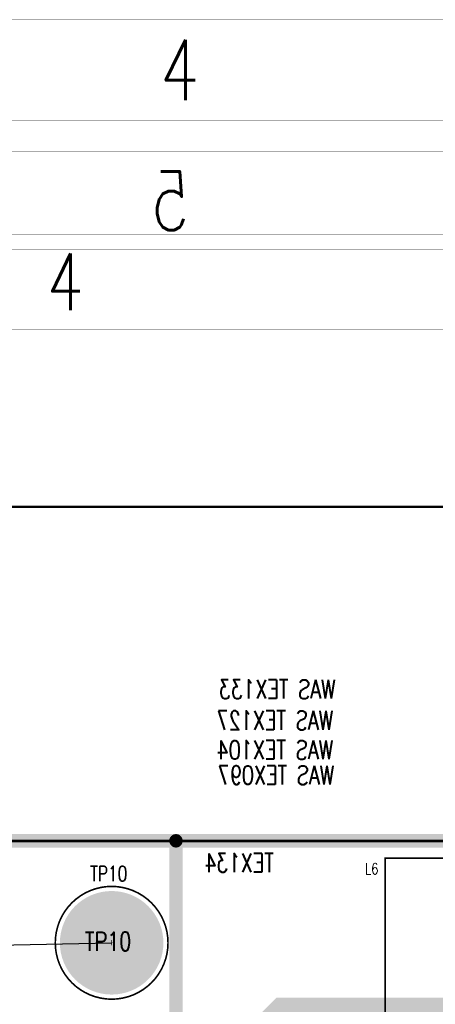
# Model space of a CAD drawing. Extents: x -7.2 to 18.3, y -5.6 to 10.9.
# Tile 89 of 112: x 6.3 to 7.8, y 7.2 to 10.9. Entities that reach past the tile are written whole.
import ezdxf

# ---------------------------------------------------------------- set-up
doc = ezdxf.new("R2010")
doc.units = 0
for name, pattern in [('SIG_203', [2, 1, 1]), ('SIG_4', [2, 1, 1]), ('SIG_7', [2, 1, 1])]:
    doc.linetypes.add(name, pattern=pattern)
for name, color, linetype in [('2D_LINE_02', 112, 'CONTINUOUS'), ('2D_LINE_116', 255, 'CONTINUOUS'), ('2D_LINE_121', 146, 'CONTINUOUS'), ('2D_LINE_129', 2, 'CONTINUOUS'), ('2D_LINE_130', 106, 'CONTINUOUS'), ('BOARD_OUTLINE_00', 254, 'CONTINUOUS'), ('COPPER_01', 1, 'CONTINUOUS'), ('DRIL_PLTE_THRU_01', 16, 'CONTINUOUS'), ('DRIL_PLTE_THRU_03', 146, 'CONTINUOUS'), ('DRIL_PLTE_THRU_04', 176, 'CONTINUOUS'), ('DRIL_SYMBOL', 254, 'CONTINUOUS'), ('LINK_00', 2, 'CONTINUOUS'), ('PADS_BOT', 5, 'CONTINUOUS'), ('PADS_INNER', 1, 'CONTINUOUS'), ('PADS_TOP', 1, 'CONTINUOUS'), ('PADS_XR_131', 3, 'CONTINUOUS'), ('PADS_XR_132', 6, 'CONTINUOUS'), ('PART_NAME_123', 255, 'CONTINUOUS'), ('PART_NAME_129', 2, 'CONTINUOUS'), ('PART_TOP_2DLINE_123', 255, 'CONTINUOUS'), ('PART_TOP_2DLINE_129', 2, 'CONTINUOUS'), ('TEXT_04', 5, 'CONTINUOUS'), ('TEXT_100', 2, 'CONTINUOUS'), ('TEXT_121', 146, 'CONTINUOUS'), ('TEXT_129', 2, 'CONTINUOUS'), ('TEXT_130', 106, 'CONTINUOUS'), ('TRACE_04', 5, 'CONTINUOUS')]:
    doc.layers.add(name, color=color, linetype=linetype)
doc.styles.add('W0$001', font='simplex', dxfattribs={"width": 0.75})
doc.styles.add('W0$0010890026', font='simplex', dxfattribs={"width": 0.75})
doc.styles.add('W0$0011250131', font='simplex', dxfattribs={"width": 0.75})
doc.styles.add('W0$0015', font='simplex', dxfattribs={"width": 0.75})
doc.styles.add('W0$006', font='simplex', dxfattribs={"width": 0.75})
doc.styles.add('W0$008', font='simplex', dxfattribs={"width": 0.75})
doc.styles.add('W0$01', font='simplex', dxfattribs={"width": 0.75})

# ---------------------------------------------------------------- blocks, each defined once
blk = doc.blocks.new('BOARD_1')
at = {"layer": 'BOARD_OUTLINE_00', "const_width": 0.01}
blk.add_lwpolyline([(-2.0303, 2.4627), (9.0698, 2.4627), (9.0698, -5.5373), (-2.0303, -5.5373)], close=True, dxfattribs=at)
blk = doc.blocks.new('DRAWING_7')
at = {"layer": '2D_LINE_116', "const_width": 0.008}
blk.add_lwpolyline([(-6.1542, 0), (7.2, 0), (7.2, 12.6876), (-6.1542, 12.6876)], close=True, dxfattribs=at)
blk = doc.blocks.new('DRAWING_275')
at = {"layer": '2D_LINE_02', "const_width": 0.05}
blk.add_lwpolyline([(-2.0303, 2.4627), (9.0698, 2.4627), (9.0698, -5.5373), (-2.0303, -5.5373)], close=True, dxfattribs=at)
blk = doc.blocks.new('SMOOTH_0$05')
at = {"const_width": 0.025}
blk.add_lwpolyline([(-0.0125, 0, 1), (0.0125, 0, 1)], format="xyb", close=True, dxfattribs=at)
blk = doc.blocks.new('DRAWING_276')
at = {"layer": '2D_LINE_02', "const_width": 0.05}
blk.add_lwpolyline([(0.1, 0), (4.125, 0), (4.125, -2.71), (2.95, -2.71), (2.85, -2.61), (2.85, -2.25), (0.1, -2.25)], close=True, dxfattribs=at)
at = {"layer": '2D_LINE_02'}
for p in [(0.1, 0), (4.125, 0), (0.1, -2.25), (2.85, -2.25), (2.85, -2.61), (2.95, -2.71), (4.125, -2.71)]:
    blk.add_blockref('SMOOTH_0$05', p, dxfattribs=at)
blk = doc.blocks.new('DRAWING_290')
at = {"layer": '2D_LINE_02', "const_width": 0.05}
blk.add_lwpolyline([(-0.125, -2.915), (-0.125, 0), (2.745, 0), (2.745, -2.245)], dxfattribs=at)
at = {"layer": '2D_LINE_02'}
blk.add_blockref('SMOOTH_0$05', (2.745, 0), dxfattribs=at)
blk = doc.blocks.new('DRAWING_292')
at = {"layer": '2D_LINE_121', "const_width": 0.001}
for points in [[(-0.3515, -0.375), (25.1485, -0.375), (25.1485, 16.125), (-0.3515, 16.125)], [(0, 0), (24.75, 0), (24.75, 15.75), (0, 15.75)]]:
    blk.add_lwpolyline(points, close=True, dxfattribs=at)
at = {"layer": 'TEXT_121', "style": 'W0$0015', "width": 0.75}
blk.add_text('4', height=0.225, dxfattribs=at).set_placement((13.711, 15.825))
blk = doc.blocks.new('DRAWING_315')
at = {"layer": '2D_LINE_130', "const_width": 0.001}
for points in [[(23.8592, -0.7048), (-0.8886, -0.7048), (-0.8886, 15.3085), (23.8592, 15.3085)], [(23.518, -0.3408), (-0.5019, -0.3408), (-0.5019, 14.9445), (23.518, 14.9445)]]:
    blk.add_lwpolyline(points, close=True, dxfattribs=at)
at = {"layer": 'TEXT_130', "style": 'W0$0011250131', "text_generation_flag": 2, "width": 0.75}
blk.add_text('5', height=0.2184, dxfattribs=at).set_placement((13.123, 15.0173))
blk = doc.blocks.new('DRAWING_316')
at = {"layer": '2D_LINE_129', "const_width": 0.001}
for points in [[(-19.2351, -14.9372), (4.7207, -14.9372), (4.7207, 0.5637), (-19.2351, 0.5637)], [(-18.9049, -14.5849), (4.3464, -14.5849), (4.3464, 0.2114), (-18.9049, 0.2114)]]:
    blk.add_lwpolyline(points, close=True, dxfattribs=at)
at = {"layer": 'TEXT_129', "style": 'W0$0010890026', "width": 0.75}
blk.add_text('4', height=0.2114, dxfattribs=at).set_placement((-6.0242, 0.2818))
blk = doc.blocks.new('SMOOTH_0$01')
at = {"const_width": 0.005}
blk.add_lwpolyline([(-0.0025, 0, 1), (0.0025, 0, 1)], format="xyb", close=True, dxfattribs=at)
blk = doc.blocks.new('COPPER_271')
at = {"layer": 'COPPER_01', "const_width": 0.01}
blk.add_lwpolyline([(0, -0.305), (0.025, -0.28), (0.325, -0.28), (0.35, -0.305), (0.35, -0.575), (0.375, -0.6), (0.4499, -0.6), (0.4749, -0.625), (0.4749, -1.275), (0.4499, -1.3), (0.0499, -1.3), (0.0249, -1.325), (0.0249, -1.525), (0.0499, -1.55), (0.5999, -1.55), (0.6249, -1.525), (0.6249, -1.025), (0.6499, -1), (1.6999, -1), (1.7249, -1.025), (1.7249, -1.525), (1.6999, -1.55), (1.1499, -1.55), (1.1249, -1.575), (1.1249, -2.225), (1.0999, -2.25), (0.6749, -2.25), (0.6499, -2.275), (0.6499, -2.575), (0.6749, -2.6), (0.6949, -2.6), (0.7199, -2.625), (0.7199, -3.625), (0.6949, -3.65), (0.325, -3.65), (0.3, -3.625), (0.3, -3.125), (0.275, -3.1), (-0.125, -3.1), (-0.15, -3.075), (-0.15, -2.855), (-0.175, -2.83), (-0.395, -2.83), (-0.42, -2.805), (-0.42, -2.625), (-0.395, -2.6), (0.1649, -2.6), (0.1899, -2.575), (0.1899, -2.43), (0.1649, -2.405), (-0.225, -2.405), (-0.25, -2.38), (-0.25, -1.825), (-0.275, -1.8), (-0.725, -1.8), (-0.75, -1.775), (-0.75, -0.845), (-0.725, -0.82), (-0.325, -0.82), (-0.3, -0.845), (-0.3, -1.07), (-0.275, -1.095), (-0.025, -1.095), (0, -1.07)], close=True, dxfattribs=at)
at = {"layer": 'COPPER_01'}
for p in [(0.025, -0.28), (0.325, -0.28), (0, -0.305), (0.35, -0.305), (0.35, -0.575), (0.375, -0.6), (0.4499, -0.6), (0.4749, -0.625), (-0.75, -0.845), (-0.725, -0.82), (-0.325, -0.82), (-0.3, -0.845), (0.6249, -1.025), (0.6499, -1), (1.6999, -1), (1.7249, -1.025), (-0.3, -1.07), (-0.275, -1.095), (-0.025, -1.095), (0, -1.07), (0.4749, -1.275), (0.0249, -1.325), (0.0499, -1.3), (0.4499, -1.3), (0.0249, -1.525), (0.6249, -1.525), (1.7249, -1.525), (0.0499, -1.55), (0.5999, -1.55), (1.1249, -1.575), (1.1499, -1.55), (1.6999, -1.55), (-0.75, -1.775), (-0.725, -1.8), (-0.275, -1.8), (-0.25, -1.825), (1.1249, -2.225), (0.6499, -2.275), (0.6749, -2.25), (1.0999, -2.25), (-0.25, -2.38), (-0.225, -2.405), (0.1649, -2.405), (0.1899, -2.43), (-0.395, -2.6), (0.1649, -2.6), (0.1899, -2.575), (0.6499, -2.575), (0.6749, -2.6), (0.6949, -2.6), (-0.42, -2.625), (0.7199, -2.625), (-0.42, -2.805), (-0.395, -2.83), (-0.175, -2.83), (-0.15, -2.855), (-0.15, -3.075), (-0.125, -3.1), (0.275, -3.1), (0.3, -3.125), (0.3, -3.625), (0.7199, -3.625), (0.325, -3.65), (0.6949, -3.65)]:
    blk.add_blockref('SMOOTH_0$01', p, dxfattribs=at)
blk = doc.blocks.new('PART_BODY_TOP_365')
at = {"layer": 'PART_TOP_2DLINE_123', "const_width": 0.006}
blk.add_lwpolyline([(-0.2102, 0, 1), (0.2102, 0, 1)], format="xyb", close=True, dxfattribs=at)
at = {"layer": 'PART_TOP_2DLINE_129', "const_width": 0.001}
blk.add_lwpolyline([(-0.2102, 0, 1), (0.2102, 0, 1)], format="xyb", close=True, dxfattribs=at)
blk = doc.blocks.new('DRIL_SYMBOL_0$25')
at = {"layer": 'DRIL_SYMBOL', "const_width": 0.002}
for points in [[(-0.01, 0), (0.01, 0)], [(0, -0.01), (0, 0.01)]]:
    blk.add_lwpolyline(points, dxfattribs=at)
blk = doc.blocks.new('DRIL_HOLE_0$25')
at = {"const_width": 0.125}
blk.add_lwpolyline([(-0.0625, 0, 1), (0.0625, 0, 1)], format="xyb", close=True, dxfattribs=at)
blk.add_blockref('DRIL_SYMBOL_0$25', (0, 0))
blk = doc.blocks.new('PAD_76')
at = {"const_width": 0.19}
blk.add_lwpolyline([(0, -0.095, 1), (0, 0.095, 1)], format="xyb", close=True, dxfattribs=at)
blk = doc.blocks.new('PAD_78')
at = {"const_width": 0.193}
blk.add_lwpolyline([(0, -0.0965, 1), (0, 0.0965, 1)], format="xyb", close=True, dxfattribs=at)
blk = doc.blocks.new('STK_TOP_46')
at = {"layer": 'DRIL_PLTE_THRU_01'}
blk.add_blockref('DRIL_HOLE_0$25', (0, 0), dxfattribs=at)
at = {"layer": 'DRIL_PLTE_THRU_03'}
blk.add_blockref('DRIL_HOLE_0$25', (0, 0), dxfattribs=at)
at = {"layer": 'DRIL_PLTE_THRU_04'}
blk.add_blockref('DRIL_HOLE_0$25', (0, 0), dxfattribs=at)
at = {"layer": 'PADS_BOT'}
blk.add_blockref('PAD_76', (0, 0), dxfattribs=at)
at = {"layer": 'PADS_INNER'}
blk.add_blockref('PAD_76', (0, 0), dxfattribs=at)
at = {"layer": 'PADS_TOP'}
blk.add_blockref('PAD_76', (0, 0), dxfattribs=at)
at = {"layer": 'PADS_XR_131'}
blk.add_blockref('PAD_78', (0, 0), dxfattribs=at)
at = {"layer": 'PADS_XR_132'}
blk.add_blockref('PAD_78', (0, 0), dxfattribs=at)
blk = doc.blocks.new('SYM_TOP_38')
for name in ['PART_BODY_TOP_365', 'STK_TOP_46']:
    blk.add_blockref(name, (0, 0))
blk = doc.blocks.new('PART_TOP_97')
blk.add_blockref('SYM_TOP_38', (0, 0))
at = {"layer": 'PART_NAME_123', "style": 'W0$008', "width": 0.75}
blk.add_text('TP10', height=0.056, dxfattribs=at).set_placement((-0.0802, 0.2301))
at = {"layer": 'PART_NAME_129', "style": 'W0$001', "width": 0.75}
blk.add_text('TP10', height=0.07, dxfattribs=at).set_placement((-0.1, -0.03))
blk = doc.blocks.new('SMOOTH_0$001')
at = {"const_width": 0.0005}
blk.add_lwpolyline([(-0.00025, 0, 1), (0.00025, 0, 1)], format="xyb", close=True, dxfattribs=at)
blk = doc.blocks.new('SMOOTH_0$006')
at = {"const_width": 0.003}
blk.add_lwpolyline([(-0.0015, 0, 1), (0.0015, 0, 1)], format="xyb", close=True, dxfattribs=at)
blk = doc.blocks.new('PART_BODY_TOP_378')
at = {"layer": 'PART_TOP_2DLINE_123', "const_width": 0.006}
blk.add_lwpolyline([(-0.58, 0.32), (-0.58, -0.32), (0.58, -0.32), (0.58, 0.32)], close=True, dxfattribs=at)
at = {"layer": 'PART_TOP_2DLINE_129', "const_width": 0.001}
blk.add_lwpolyline([(-0.58, 0.32), (-0.58, -0.32), (0.58, -0.32), (0.58, 0.32)], close=True, dxfattribs=at)
at = {"layer": 'PART_TOP_2DLINE_123'}
for p in [(-0.58, 0.32), (0.58, 0.32), (-0.58, -0.32), (0.58, -0.32)]:
    blk.add_blockref('SMOOTH_0$006', p, dxfattribs=at)
at = {"layer": 'PART_TOP_2DLINE_129'}
for p in [(-0.58, 0.32), (0.58, 0.32), (-0.58, -0.32), (0.58, -0.32)]:
    blk.add_blockref('SMOOTH_0$001', p, dxfattribs=at)
blk = doc.blocks.new('DRIL_SYMBOL_0$076')
at = {"layer": 'DRIL_SYMBOL', "const_width": 0.002}
for points in [[(-0.01, 0), (0.01, 0)], [(0, -0.01), (0, 0.01)]]:
    blk.add_lwpolyline(points, dxfattribs=at)
blk = doc.blocks.new('DRIL_HOLE_0$076')
at = {"const_width": 0.038}
blk.add_lwpolyline([(-0.019, 0, 1), (0.019, 0, 1)], format="xyb", close=True, dxfattribs=at)
blk.add_blockref('DRIL_SYMBOL_0$076', (0, 0))
blk = doc.blocks.new('PAD_104')
at = {"const_width": 0.06}
blk.add_lwpolyline([(0, -0.03, 1), (0, 0.03, 1)], format="xyb", close=True, dxfattribs=at)
blk = doc.blocks.new('PAD_105')
at = {"const_width": 0.063}
blk.add_lwpolyline([(0, -0.0315, 1), (0, 0.0315, 1)], format="xyb", close=True, dxfattribs=at)
blk = doc.blocks.new('STK_TOP_64')
at = {"layer": 'DRIL_PLTE_THRU_01'}
blk.add_blockref('DRIL_HOLE_0$076', (0, 0), dxfattribs=at)
at = {"layer": 'DRIL_PLTE_THRU_03'}
blk.add_blockref('DRIL_HOLE_0$076', (0, 0), dxfattribs=at)
at = {"layer": 'DRIL_PLTE_THRU_04'}
blk.add_blockref('DRIL_HOLE_0$076', (0, 0), dxfattribs=at)
at = {"layer": 'PADS_BOT'}
blk.add_blockref('PAD_104', (0, 0), dxfattribs=at)
at = {"layer": 'PADS_INNER'}
blk.add_blockref('PAD_104', (0, 0), dxfattribs=at)
at = {"layer": 'PADS_TOP'}
blk.add_blockref('PAD_104', (0, 0), dxfattribs=at)
at = {"layer": 'PADS_XR_131'}
blk.add_blockref('PAD_105', (0, 0), dxfattribs=at)
at = {"layer": 'PADS_XR_132'}
blk.add_blockref('PAD_105', (0, 0), dxfattribs=at)
blk = doc.blocks.new('SYM_TOP_51')
for name, p in [('PART_BODY_TOP_378', (0, 0)), ('STK_TOP_64', (0, 0.25)), ('STK_TOP_64', (0, -0.25))]:
    blk.add_blockref(name, p)
blk = doc.blocks.new('PART_TOP_215')
blk.add_blockref('SYM_TOP_51', (0, 0))
at = {"layer": 'PART_NAME_123', "style": 'W0$006', "width": 0.75}
blk.add_text('L6', height=0.042, rotation=180, dxfattribs=at).set_placement((0.655, -0.26))
at = {"layer": 'PART_NAME_129', "style": 'W0$001', "width": 0.75}
blk.add_text('L6', height=0.14, rotation=180, dxfattribs=at).set_placement((0.065, 0.055))
blk = doc.blocks.new('SMOOTH_0$1')
at = {"const_width": 0.05}
blk.add_lwpolyline([(-0.025, 0, 1), (0.025, 0, 1)], format="xyb", close=True, dxfattribs=at)

msp = doc.modelspace()

# ---------------------------------------------------------------- linework, layer by layer
at = {"layer": 'LINK_00', "linetype": 'SIG_7'}
msp.add_line((5.6602, 7.3999), (6.6352, 7.4199), dxfattribs=at)
at = {"layer": 'TRACE_04', "linetype": 'SIG_203', "const_width": 0.1}
msp.add_lwpolyline([(7.115, 6.5353), (7.1152, 7.01), (7.2702, 7.165), (8.2351, 7.165)], dxfattribs=at)

# ---------------------------------------------------------------- block references
for name, p in [('DRAWING_292', (-6.8949, -5.265)), ('DRAWING_315', (-6.1989, -4.941)), ('DRAWING_316', (12.4181, 9.496)), ('DRAWING_7', (4.6143, -3.6427)), ('DRAWING_275', (1.8304, 5.3372)), ('DRAWING_290', (4.1301, 7.8)), ('DRAWING_276', (6.7752, 7.7999)), ('BOARD_1', (1.8304, 5.3372)), ('PART_TOP_97', (6.6352, 7.4199))]:
    msp.add_blockref(name, p)
at = {"rotation": 180}
msp.add_blockref('PART_TOP_215', (8.2351, 7.415), dxfattribs=at)
at = {"linetype": 'SIG_4'}
msp.add_blockref('COPPER_271', (5.1252, 7.7499), dxfattribs=at)
at = {"layer": 'TRACE_04'}
msp.add_blockref('SMOOTH_0$1', (7.2702, 7.165), dxfattribs=at)

# ---------------------------------------------------------------- texts
at = {"layer": 'TEXT_04', "style": 'W0$01', "text_generation_flag": 2, "width": 0.75}
msp.add_text('TEX134', height=0.07, dxfattribs=at).set_placement((7.2401, 7.683))
at = {"layer": 'TEXT_100', "style": 'W0$01', "text_generation_flag": 2, "width": 0.75}
for s, p in [('WAS TEX133', (7.47, 8.33)), ('WAS TEX127', (7.461, 8.214)), ('WAS TEX104', (7.461, 8.104)), ('WAS TEX097', (7.465, 8.01))]:
    msp.add_text(s, height=0.07, dxfattribs=at).set_placement(p)

doc.saveas('drawing.dxf')
